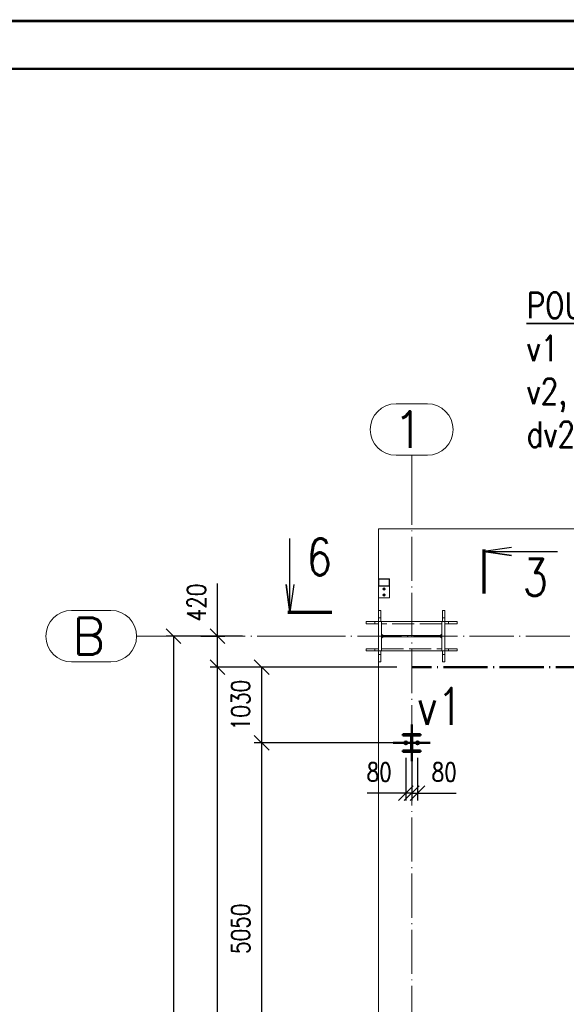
# Paper-space layout 'Layout1' of a CAD drawing. Extents: x -2 to 1033, y -36 to 596.
# Tile 23 of 60: x 414 to 489, y 460 to 594. Entities that reach past the tile are written whole.
import ezdxf
from ezdxf.enums import TextEntityAlignment as Align

# ---------------------------------------------------------------- set-up
doc = ezdxf.new("R2010")
doc.units = 0
for name, pattern in [('ACAD_ISO02W100', [15, 12, -3]), ('ACAD_ISO04W100', [30.5, 24, -3, 0.5, -3]), ('HP_01_CER_B', [8, 5, -1, 1, -1])]:
    doc.linetypes.add(name, pattern=pattern)
doc.layers.get('0').update_dxf_attribs({"linetype": 'CONTINUOUS'})
doc.layers.get('DEFPOINTS').update_dxf_attribs({"color": 132, "linetype": 'CONTINUOUS'})
doc.layers.add('RAMECEK_HP', color=251, linetype='CONTINUOUS')
for name, color, linetype, lineweight in [('SS_1.ET-HALA_TaO-KCE_LEMOVANI', 9, 'CONTINUOUS', 13), ('SS_1.ET-HALA_TaO-PODLAHA', 9, 'CONTINUOUS', 13), ('SS_1.ET-HALA_TaO-RASTR', 7, 'HP_01_CER_B', 13), ('SS_1.ET-HALA_TaO-SLOUP', 9, 'CONTINUOUS', 13), ('SS_2.ET-HALA_TaO-VESTAVBA_A1÷B2-VAZBA', 200, 'CONTINUOUS', 50), ('SS_KOTY', 3, 'CONTINUOUS', 25), ('SS_PLNA_025', 7, 'CONTINUOUS', 25), ('SS_POPIS', 140, 'CONTINUOUS', 25), ('SS_REZ', 6, 'CONTINUOUS', 70), ('SS_SRAFY', 8, 'CONTINUOUS', 18), ('SS_TEXT35', 2, 'CONTINUOUS', 35), ('SS_TEXT7', 6, 'CONTINUOUS', 70)]:
    doc.layers.add(name, color=color, linetype=linetype, lineweight=lineweight)
doc.styles.add('ROMANS', font='romans.shx', dxfattribs={"width": 0.8})
doc.styles.add('romans.shx', font='romans.shx', dxfattribs={"height": 5})
doc.linetypes.add('ZIGZAG', pattern='A,0.00254,-5.08,[131,ltypeshp.shx,S=5.08,R=0,X=-5.08,Y=0],-10.16,[131,ltypeshp.shx,S=5.08,R=180,X=5.08,Y=0],-5.08', length=20.32254)
doc.dimstyles.new('A-1_(2.5)_100AS', dxfattribs={"dimtxt": 2.5, "dimasz": 2, "dimexe": 1, "dimexo": 2, "dimgap": 0, "dimtad": 0, "dimdec": 1, "dimlfac": 100, "dimrnd": 1, "dimtxsty": 'ROMANS', "dimblk1": 'OBLIQUE', "dimblk2": 'OBLIQUE', "dimsah": 1, "dimcen": 2, "dimclrd": 256, "dimclre": 256, "dimclrt": 256, "dimadec": 1, "dimazin": 2, "dimtfac": 0.714286, "dimtdec": 1, "dimtmove": 0, "dimatfit": 3, "dimldrblk": 'OPEN', "dimfxl": 1, "dimtvp": 1.142857, "dimtfill": 1, "dimtolj": 1, "dimlwd": -1, "dimlwe": -1, "dimarcsym": 0})

# ---------------------------------------------------------------- blocks, each defined once
blk = doc.blocks.new('*U6')
at = {"layer": 'RAMECEK_HP', "lineweight": 35, "const_width": 0.35}
for points in [[(0, 594), (0, 0), (841, 0), (841, 594)], [(6.5, 587.5), (6.5, 6.5), (834.5, 6.5), (834.5, 587.5)]]:
    blk.add_lwpolyline(points, close=True, dxfattribs=at)
at = {"layer": 'DEFPOINTS', "style": 'ROMANS', "width": 0.8}
blk.add_attdef('TISK', text='', height=10, dxfattribs=at).set_placement((841, -33), align=Align.RIGHT)
blk = doc.blocks.new('_Oblique')
at = {"color": 0, "linetype": 'ByBlock', "lineweight": -2}
blk.add_line((-0.5, -0.5), (0.5, 0.5), dxfattribs=at)
blk = doc.blocks.new('*D9')
at = {"layer": 'DEFPOINTS', "color": 0, "transparency": 16777216}
for p in [(441.18, 506.21), (467.57, 506.21), (467.57, 392.41)]:
    blk.add_point(p, dxfattribs=at)
at = {"layer": 'SS_KOTY', "transparency": 16777216}
for p, q in [((465.57, 506.21), (440.18, 506.21)), ((441.18, 392.41), (441.18, 506.21)), ((465.57, 392.41), (440.18, 392.41))]:
    blk.add_line(p, q, dxfattribs=at)
at = {"layer": 'SS_KOTY', "transparency": 16777216, "xscale": 2, "yscale": 2, "zscale": 2}
for p, rotation in [((441.18, 506.21), 90), ((441.18, 392.41), 270)]:
    blk.add_blockref('_Oblique', p, dxfattribs=dict(at, rotation=rotation))
at = {"layer": 'SS_KOTY', "transparency": 16777216, "insert": (438.32, 449.31), "char_height": 2.5, "attachment_point": 5, "rotation": 90, "style": 'ROMANS', "bg_fill": 3, "box_fill_scale": 1.1, "bg_fill_color": 256, "bg_fill_true_color": 13158600, "bg_fill_transparency": 0}
blk.add_mtext('\\A1;11380', dxfattribs=at)
blk = doc.blocks.new('_OPEN')
at = {"color": 0, "linetype": 'ByBlock'}
for p, q in [((-1, 0.167), (0, 0)), ((0, 0), (-1, -0.167)), ((0, 0), (-1, 0))]:
    blk.add_line(p, q, dxfattribs=at)
blk = doc.blocks.new('0KRIZ')
at = {"color": 0, "linetype": 'ByBlock', "ltscale": 0.5}
for p, q in [((0, -0.5), (0, 0.5)), ((-0.5, 0), (0.5, 0))]:
    blk.add_line(p, q, dxfattribs=at)
blk = doc.blocks.new('*D12')
at = {"layer": 'DEFPOINTS', "color": 0, "transparency": 16777216}
for p in [(447.18, 495.91), (467.57, 495.91), (464.12, 445.41, 2.5)]:
    blk.add_point(p, dxfattribs=at)
at = {"layer": 'SS_KOTY', "transparency": 16777216}
for p, q in [((465.57, 495.91), (446.18, 495.91)), ((447.18, 445.41), (447.18, 495.91)), ((462.12, 445.41), (446.18, 445.41))]:
    blk.add_line(p, q, dxfattribs=at)
at = {"layer": 'SS_KOTY', "transparency": 16777216, "xscale": 2, "yscale": 2, "zscale": 2}
for p, rotation in [((447.18, 495.91), 90), ((447.18, 445.41), 270)]:
    blk.add_blockref('_Oblique', p, dxfattribs=dict(at, rotation=rotation))
at = {"layer": 'SS_KOTY', "transparency": 16777216, "insert": (444.32, 470.66), "char_height": 2.5, "attachment_point": 5, "rotation": 90, "style": 'ROMANS', "bg_fill": 3, "box_fill_scale": 1.1, "bg_fill_color": 256, "bg_fill_true_color": 13158600, "bg_fill_transparency": 0}
blk.add_mtext('\\A1;5050', dxfattribs=at)
blk = doc.blocks.new('*D13')
at = {"layer": 'DEFPOINTS', "color": 0, "transparency": 16777216}
for p in [(447.18, 506.21), (467.57, 506.21), (467.57, 495.91)]:
    blk.add_point(p, dxfattribs=at)
at = {"layer": 'SS_KOTY', "transparency": 16777216}
for p, q in [((465.57, 506.21), (446.18, 506.21)), ((447.18, 495.91), (447.18, 506.21)), ((465.57, 495.91), (446.18, 495.91))]:
    blk.add_line(p, q, dxfattribs=at)
at = {"layer": 'SS_KOTY', "transparency": 16777216, "xscale": 2, "yscale": 2, "zscale": 2}
for p, rotation in [((447.18, 506.21), 90), ((447.18, 495.91), 270)]:
    blk.add_blockref('_Oblique', p, dxfattribs=dict(at, rotation=rotation))
at = {"layer": 'SS_KOTY', "transparency": 16777216, "insert": (444.32, 501.06), "char_height": 2.5, "attachment_point": 5, "rotation": 90, "style": 'ROMANS', "bg_fill": 3, "box_fill_scale": 1.1, "bg_fill_color": 256, "bg_fill_true_color": 13158600, "bg_fill_transparency": 0}
blk.add_mtext('\\A1;1030', dxfattribs=at)
blk = doc.blocks.new('*D15')
at = {"layer": 'DEFPOINTS', "color": 0, "transparency": 16777216}
for p in [(436.92, 510.41), (441.18, 510.41), (467.57, 506.21)]:
    blk.add_point(p, dxfattribs=at)
at = {"layer": 'SS_KOTY', "transparency": 16777216}
for p, q in [((441.18, 510.41), (441.18, 517.56)), ((438.92, 510.41), (442.18, 510.41)), ((441.18, 506.21), (441.18, 510.41)), ((465.57, 506.21), (440.18, 506.21))]:
    blk.add_line(p, q, dxfattribs=at)
at = {"layer": 'SS_KOTY', "transparency": 16777216, "xscale": 2, "yscale": 2, "zscale": 2}
for p, rotation in [((441.18, 510.41), 90), ((441.18, 506.21), 270)]:
    blk.add_blockref('_Oblique', p, dxfattribs=dict(at, rotation=rotation))
at = {"layer": 'SS_KOTY', "transparency": 16777216, "insert": (438.32, 514.99), "char_height": 2.5, "attachment_point": 5, "rotation": 90, "style": 'ROMANS', "bg_fill": 3, "box_fill_scale": 1.1, "bg_fill_color": 256, "bg_fill_true_color": 13158600, "bg_fill_transparency": 0}
blk.add_mtext('\\A1;420', dxfattribs=at)
blk = doc.blocks.new('*D18')
at = {"layer": 'DEFPOINTS', "color": 0, "transparency": 16777216}
for p in [(467.57, 495.91), (468.37, 495.91), (468.37, 489.1)]:
    blk.add_point(p, dxfattribs=at)
at = {"layer": 'SS_KOTY', "transparency": 16777216}
for p, q in [((467.57, 493.91), (467.57, 488.1)), ((468.37, 493.91), (468.37, 488.1)), ((467.57, 489.1), (468.37, 489.1)), ((468.37, 489.1), (473.61, 489.1))]:
    blk.add_line(p, q, dxfattribs=at)
at = {"layer": 'SS_KOTY', "transparency": 16777216, "xscale": 2, "yscale": 2, "zscale": 2, "rotation": 180}
blk.add_blockref('_Oblique', (467.57, 489.1), dxfattribs=at)
at = {"layer": 'SS_KOTY', "transparency": 16777216, "xscale": 2, "yscale": 2, "zscale": 2}
blk.add_blockref('_Oblique', (468.37, 489.1), dxfattribs=at)
at = {"layer": 'SS_KOTY', "transparency": 16777216, "insert": (471.99, 491.96), "char_height": 2.5, "attachment_point": 5, "style": 'ROMANS', "bg_fill": 3, "box_fill_scale": 1.1, "bg_fill_color": 256, "bg_fill_true_color": 13158600, "bg_fill_transparency": 0}
blk.add_mtext('\\A1;80', dxfattribs=at)
blk = doc.blocks.new('*D19')
at = {"layer": 'DEFPOINTS', "color": 0, "transparency": 16777216}
for p in [(466.77, 495.91), (467.57, 495.91), (466.77, 489.1)]:
    blk.add_point(p, dxfattribs=at)
at = {"layer": 'SS_KOTY', "transparency": 16777216}
for p, q in [((466.77, 493.91), (466.77, 488.1)), ((467.57, 493.91), (467.57, 488.1)), ((466.77, 489.1), (461.53, 489.1)), ((467.57, 489.1), (466.77, 489.1))]:
    blk.add_line(p, q, dxfattribs=at)
at = {"layer": 'SS_KOTY', "transparency": 16777216, "xscale": 2, "yscale": 2, "zscale": 2, "rotation": 180}
blk.add_blockref('_Oblique', (466.77, 489.1), dxfattribs=at)
at = {"layer": 'SS_KOTY', "transparency": 16777216, "xscale": 2, "yscale": 2, "zscale": 2}
blk.add_blockref('_Oblique', (467.57, 489.1), dxfattribs=at)
at = {"layer": 'SS_KOTY', "transparency": 16777216, "insert": (463.15, 491.96), "char_height": 2.5, "attachment_point": 5, "style": 'ROMANS', "bg_fill": 3, "box_fill_scale": 1.1, "bg_fill_color": 256, "bg_fill_true_color": 13158600, "bg_fill_transparency": 0}
blk.add_mtext('\\A1;80', dxfattribs=at)
blk = doc.blocks.new('*D60')
at = {"layer": 'DEFPOINTS', "color": 0, "transparency": 16777216}
for p in [(446.57, 510.41), (435.18, 380.41), (446.57, 380.41)]:
    blk.add_point(p, dxfattribs=at)
at = {"layer": 'SS_KOTY', "transparency": 16777216}
for p, q in [((444.57, 510.41), (434.18, 510.41)), ((435.18, 510.41), (435.18, 380.41)), ((444.57, 380.41), (434.18, 380.41))]:
    blk.add_line(p, q, dxfattribs=at)
at = {"layer": 'SS_KOTY', "transparency": 16777216, "xscale": 2, "yscale": 2, "zscale": 2}
for p, rotation in [((435.18, 510.41), 90), ((435.18, 380.41), 270)]:
    blk.add_blockref('_Oblique', p, dxfattribs=dict(at, rotation=rotation))
at = {"layer": 'SS_KOTY', "transparency": 16777216, "insert": (432.32, 445.41), "char_height": 2.5, "attachment_point": 5, "rotation": 90, "style": 'ROMANS', "bg_fill": 3, "box_fill_scale": 1.1, "bg_fill_color": 256, "bg_fill_true_color": 13158600, "bg_fill_transparency": 0}
blk.add_mtext('\\A1;13000', dxfattribs=at)
blk = doc.blocks.new('*U114')
at = {"layer": 'SS_PLNA_025'}
blk.add_lwpolyline([(3.78, 6.25), (0, 5.72), (3.78, 5.2), (0, 5.72), (10, 5.72)], dxfattribs=at)
at = {"layer": 'SS_REZ'}
blk.add_line((0, 5.99), (0, 0), dxfattribs=at)
at = {"layer": 'SS_TEXT7', "style": 'ROMANS', "width": 0.8}
blk.add_attdef('REZs', text='', height=5, dxfattribs=at).set_placement((7, -0.28), align=Align.CENTER)
blk = doc.blocks.new('*U117')
at = {"layer": 'SS_PLNA_025'}
blk.add_lwpolyline([(-5.2, 3.78), (-5.72, 0), (-6.25, 3.78), (-5.72, 0), (-5.72, 10)], dxfattribs=at)
at = {"layer": 'SS_REZ'}
blk.add_line((-5.99, 0), (0, 0), dxfattribs=at)
at = {"layer": 'SS_TEXT7', "style": 'ROMANS', "width": 0.8}
blk.add_attdef('REZv', text='', height=5, dxfattribs=at).set_placement((-1.72, 5), align=Align.CENTER)

psp = doc.layouts.get("Layout1")

# ---------------------------------------------------------------- linework, layer by layer
at = {"layer": 'SS_1.ET-HALA_TaO-PODLAHA', "linetype": 'ZIGZAG', "ltscale": 0.25}
psp.add_line((721.3903, 524.9889), (463.0708, 524.9889), dxfattribs=at)
at = {"layer": 'SS_1.ET-HALA_TaO-RASTR', "linetype": 'Continuous', "ltscale": 0.25}
for p, q in [((469.7018, 541.9879), (465.4399, 541.9879)), ((465.4399, 534.9879), (469.7018, 534.9879)), ((426.6802, 513.9148), (421.3468, 513.9148)), ((421.3468, 506.9148), (426.6802, 506.9148))]:
    psp.add_line(p, q, dxfattribs=at)
at = {"layer": 'SS_1.ET-HALA_TaO-RASTR', "linetype": 'ACAD_ISO04W100', "ltscale": 0.25}
for p, q in [((467.5708, 529.9879), (467.5708, 534.9879)), ((467.5708, 529.9889), (467.5708, 529.9879))]:
    psp.add_line(p, q, dxfattribs=at)
at = {"layer": 'SS_1.ET-HALA_TaO-RASTR', "linetype": 'Continuous', "ltscale": 0.25}
for centre, start, end in [((465.4399, 538.4879), 90, 270), ((469.7018, 538.4879), 270, 90), ((421.3468, 510.4148), 90, 270)]:
    psp.add_arc(centre, 3.5, start, end, dxfattribs=at)
at = {"layer": 'SS_1.ET-HALA_TaO-SLOUP', "color": 9, "linetype": 'ACAD_ISO02W100', "ltscale": 0.25}
for p, q in [((472.0708, 513.9148), (471.7708, 513.9148)), ((471.7708, 512.9148), (471.7708, 513.9148)), ((472.0708, 512.9148), (472.0708, 513.9148)), ((471.6608, 512.4148), (471.6708, 512.4148)), ((471.7708, 512.9148), (472.0708, 512.9148)), ((471.7708, 512.4148), (471.7708, 512.9148)), ((472.0708, 512.4148), (472.0708, 512.9148)), ((472.0708, 512.4148), (472.5708, 512.4148)), ((472.5708, 512.4148), (473.7708, 512.4148)), ((472.5708, 512.4148), (472.5708, 512.1148)), ((473.7708, 512.1148), (473.7708, 512.4148)), ((472.5708, 512.1148), (472.0708, 512.1148)), ((473.7708, 512.1148), (472.5708, 512.1148)), ((471.6708, 508.4148), (471.6608, 508.4148)), ((471.7708, 507.9148), (471.7708, 508.4148)), ((472.0708, 508.7148), (472.5708, 508.7148)), ((472.5708, 508.4148), (472.0708, 508.4148)), ((472.0708, 507.9148), (472.0708, 508.4148)), ((472.5708, 508.7148), (473.7708, 508.7148)), ((472.5708, 508.7148), (472.5708, 508.4148)), ((473.7708, 508.4148), (472.5708, 508.4148)), ((473.7708, 508.4148), (473.7708, 508.7148)), ((472.0708, 507.9148), (471.7708, 507.9148)), ((471.7708, 506.9148), (471.7708, 507.9148)), ((472.0708, 506.9148), (472.0708, 507.9148)), ((471.7708, 506.9148), (472.0708, 506.9148))]:
    psp.add_line(p, q, dxfattribs=at)
at = {"layer": 'SS_1.ET-HALA_TaO-SLOUP', "color": 5, "linetype": 'Continuous', "ltscale": 0.25}
for p, q in [((471.6608, 510.6898), (471.6608, 512.4148)), ((471.6708, 512.4148), (472.0708, 512.4148)), ((471.6708, 512.4148), (471.6708, 510.4898)), ((472.0708, 508.4148), (472.0708, 512.4148)), ((471.4608, 510.4898), (471.6608, 510.6898)), ((471.6608, 510.1398), (471.4608, 510.3398)), ((471.6608, 508.4148), (471.6608, 510.1398)), ((471.6708, 510.3398), (471.6708, 508.4148)), ((472.0708, 508.4148), (471.6708, 508.4148))]:
    psp.add_line(p, q, dxfattribs=at)
at = {"layer": 'SS_2.ET-HALA_TaO-VESTAVBA_A1÷B2-VAZBA', "color": 7, "linetype": 'ACAD_ISO04W100', "ltscale": 0.25}
psp.add_line((638.0208, 506.2148), (467.5708, 506.2148), dxfattribs=at)
at = {"layer": 'SS_2.ET-HALA_TaO-VESTAVBA_A1÷B2-VAZBA', "color": 7, "linetype": 'Continuous', "ltscale": 0.25}
psp.add_line((468.7708, 496.9448), (468.7708, 497.1148), dxfattribs=at)

# ---------------------------------------------------------------- block references
at = {"layer": 'RAMECEK_HP'}
psp.add_blockref('*U6', (0, 0), dxfattribs=at)
at = {"layer": 'SS_REZ'}
psp.add_blockref('*U114', (477.373, 516.2006), dxfattribs=at).add_auto_attribs({'REZs': '3'})

# ---------------------------------------------------------------- texts
at = {"layer": 'SS_1.ET-HALA_TaO-RASTR', "color": 7, "style": 'romans.shx'}
for s, p in [('1', (465.001, 535.9879)), ('B', (421.404, 507.9148))]:
    psp.add_text(s, height=5, dxfattribs=at).set_placement(p)
at = {"layer": 'SS_POPIS', "color": 4, "style": 'romans.shx', "width": 0.8}
psp.add_text('v1', height=5, dxfattribs=at).set_placement((468.3236, 498.3675))
at = {"layer": 'SS_TEXT35', "insert": (483.1803, 557.1045), "char_height": 3.5, "attachment_point": 1, "style": 'ROMANS'}
psp.add_mtext_dynamic_manual_height_columns('{\\LPOUŽITÉ KOTVY:\\P}v1 - HILTI HIT-HY 200-A V3 + HAS-U M20x260 8.8, hef = min. 150 mm, HILTI LEPENÁ KOTVA\\Pv2, sch1 - HILTI HIT-HY 200-A V3 + HAS-U M16x190 5.8, hef = min. 120 mm, HILTI LEPENÁ KOTVA\\Pdv2 - HILTI HIT-HY 200-A V3 + HAS-U M12x160 5.8, hef = min. 80 mm, HILTI LEPENÁ KOTVA', width=239.392882, gutter_width=12.5, heights=[0], dxfattribs=at)

# ---------------------------------------------------------------- next in the draw order: dimensions: what is measured, and where the dimension line sits
at = {"layer": 'SS_KOTY'}
dim = psp.add_linear_dim(base=(441.1802, 506.2148), p1=(467.5708, 392.4148), p2=(467.5708, 506.2148), angle=90, dimstyle='A-1_(2.5)_100AS', dxfattribs=at)
dim.commit()
dim.dimension.update_dxf_attribs({"geometry": '*D9', "text_midpoint": (438.323, 449.3148)})

# ---------------------------------------------------------------- next in the draw order: block references
at = {"layer": 'SS_2.ET-HALA_TaO-VESTAVBA_A1÷B2-VAZBA', "color": 7, "linetype": 'ACAD_ISO04W100', "ltscale": 0.25, "xscale": 5, "yscale": 5, "zscale": 5}
psp.add_blockref('0KRIZ', (467.5708, 495.9148), dxfattribs=at)

# ---------------------------------------------------------------- next in the draw order: dimensions: what is measured, and where the dimension line sits
at = {"layer": 'SS_KOTY'}
dim = psp.add_linear_dim(base=(447.1802, 495.9148), p1=(464.1208, 445.4148, 2.5), p2=(467.5708, 495.9148), angle=90, dimstyle='A-1_(2.5)_100AS', override={"dimtmove": 1}, dxfattribs=at)
dim.commit()
dim.dimension.update_dxf_attribs({"geometry": '*D12', "text_midpoint": (444.323, 470.6648)})

# ---------------------------------------------------------------- next in the draw order: dimensions: what is measured, and where the dimension line sits
dim = psp.add_linear_dim(base=(447.1802, 506.2148), p1=(467.5708, 495.9148), p2=(467.5708, 506.2148), angle=90, dimstyle='A-1_(2.5)_100AS', override={"dimtmove": 1}, dxfattribs=at)
dim.commit()
dim.dimension.update_dxf_attribs({"geometry": '*D13', "text_midpoint": (444.323, 501.0648)})

# ---------------------------------------------------------------- next in the draw order: linework, layer by layer
at = {"layer": 'SS_2.ET-HALA_TaO-VESTAVBA_A1÷B2-VAZBA', "color": 7, "linetype": 'Continuous', "ltscale": 0.25}
for p, q in [((468.7708, 497.1148), (466.3708, 497.1148)), ((466.3708, 497.1148), (466.3708, 496.9448)), ((466.3708, 496.9448), (467.3108, 496.9448)), ((467.8308, 496.9448), (468.7708, 496.9448))]:
    psp.add_line(p, q, dxfattribs=at)
at = {"layer": 'SS_2.ET-HALA_TaO-VESTAVBA_A1÷B2-VAZBA', "color": 7, "linetype": 'Continuous', "ltscale": 0.25, "extrusion": (-2.24241e-15, -5.41366e-15, -1)}
psp.add_arc((-467.3108, 496.7348), 0.21, 90, 180, dxfattribs=at)
at = {"layer": 'SS_2.ET-HALA_TaO-VESTAVBA_A1÷B2-VAZBA', "color": 7, "linetype": 'Continuous', "ltscale": 0.25, "extrusion": (5.41366e-15, -2.24241e-15, -1)}
psp.add_arc((-467.8308, 496.7348), 0.21, 0, 90, dxfattribs=at)

# ---------------------------------------------------------------- next in the draw order: dimensions: what is measured, and where the dimension line sits
at = {"layer": 'SS_KOTY'}
dim = psp.add_linear_dim(base=(441.1802, 510.4148), p1=(467.5708, 506.2148), p2=(436.9237, 510.4148), angle=90, dimstyle='A-1_(2.5)_100AS', override={"dimtmove": 0}, dxfattribs=at)
dim.commit()
dim.dimension.update_dxf_attribs({"geometry": '*D15', "text_midpoint": (438.323, 514.9862)})
dim = psp.add_linear_dim(base=(468.3708, 489.1016), p1=(467.5708, 495.9148), p2=(468.3708, 495.9148), dimstyle='A-1_(2.5)_100AS', dxfattribs=at)
dim.commit()
dim.dimension.update_dxf_attribs({"geometry": '*D18', "text_midpoint": (471.9899, 491.9588)})

# ---------------------------------------------------------------- next in the draw order: linework, layer by layer
at = {"layer": 'SS_1.ET-HALA_TaO-KCE_LEMOVANI', "color": 5, "linetype": 'Continuous', "ltscale": 0.25}
for p, q in [((463.1708, 518.2148), (463.0708, 518.2148)), ((463.0708, 518.1148), (463.0708, 518.2148)), ((463.0708, 517.3148), (463.0708, 518.1148)), ((463.1208, 517.3148), (463.1208, 518.1148)), ((464.4708, 518.2148), (463.1708, 518.2148)), ((463.1708, 518.1648), (464.4708, 518.1648)), ((464.5708, 518.2148), (464.4708, 518.2148)), ((464.5208, 518.1148), (464.5208, 517.3148)), ((464.5708, 518.2148), (464.5708, 518.1148)), ((464.5708, 518.1148), (464.5708, 517.3148)), ((463.0708, 515.6148), (463.0708, 517.3148)), ((464.4708, 517.2648), (463.1708, 517.2648)), ((463.1708, 517.2148), (464.4708, 517.2148)), ((463.7516, 516.9347), (463.6823, 516.8148)), ((463.6823, 516.8148), (463.7516, 516.6948)), ((463.8901, 516.9347), (463.7516, 516.9347)), ((463.7516, 516.6948), (463.8901, 516.6948)), ((463.9593, 516.8148), (463.8901, 516.9347)), ((463.8901, 516.6948), (463.9593, 516.8148)), ((464.5708, 517.3148), (464.5708, 515.6148)), ((463.0708, 515.6148), (464.5708, 515.6148)), ((463.7516, 516.1347), (463.6823, 516.0148)), ((463.6823, 516.0148), (463.7516, 515.8948)), ((463.8901, 516.1347), (463.7516, 516.1347)), ((463.7516, 515.8948), (463.8901, 515.8948)), ((463.9593, 516.0148), (463.8901, 516.1347)), ((463.8901, 515.8948), (463.9593, 516.0148))]:
    psp.add_line(p, q, dxfattribs=at)
at = {"layer": 'SS_1.ET-HALA_TaO-KCE_LEMOVANI', "color": 7, "linetype": 'ACAD_ISO04W100', "ltscale": 0.25}
for p, q in [((463.9708, 516.8148), (463.6708, 516.8148)), ((463.9008, 516.8148), (463.7408, 516.8148)), ((463.8208, 516.6648), (463.8208, 516.9648)), ((463.8208, 516.7348), (463.8208, 516.8948)), ((463.9708, 516.0148), (463.6708, 516.0148)), ((463.9008, 516.0148), (463.7408, 516.0148)), ((463.8208, 515.8648), (463.8208, 516.1648)), ((463.8208, 515.9348), (463.8208, 516.0948))]:
    psp.add_line(p, q, dxfattribs=at)
at = {"layer": 'SS_1.ET-HALA_TaO-KCE_LEMOVANI', "color": 5, "linetype": 'Continuous', "ltscale": 0.25}
for centre, radius in [((463.8208, 516.8148), 0.15), ((463.8208, 516.8148), 0.08), ((463.8208, 516.0148), 0.15), ((463.8208, 516.0148), 0.08)]:
    psp.add_circle(centre, radius, dxfattribs=at)
at = {"layer": 'SS_1.ET-HALA_TaO-KCE_LEMOVANI', "color": 9, "linetype": 'ACAD_ISO02W100', "ltscale": 0.25}
for centre in [(463.8208, 516.8148), (463.8208, 516.0148)]:
    psp.add_circle(centre, 0.09, dxfattribs=at)
at = {"layer": 'SS_1.ET-HALA_TaO-KCE_LEMOVANI', "color": 5, "linetype": 'Continuous', "ltscale": 0.25}
for centre, start, end in [((463.1708, 518.1148), 90, 180), ((464.4708, 518.1148), 0, 90), ((463.1708, 517.3148), 180, 270), ((464.4708, 517.3148), 270, 0)]:
    psp.add_arc(centre, 0.1, start, end, dxfattribs=at)
at = {"layer": 'SS_1.ET-HALA_TaO-KCE_LEMOVANI', "color": 5, "linetype": 'Continuous', "ltscale": 0.25, "extrusion": (0, 0, -1)}
for centre, start, end in [((-463.1708, 518.1148), 0, 90), ((-464.4708, 518.1148), 90, 180)]:
    psp.add_arc(centre, 0.05, start, end, dxfattribs=at)
at = {"layer": 'SS_1.ET-HALA_TaO-KCE_LEMOVANI', "color": 5, "linetype": 'Continuous', "ltscale": 0.25, "extrusion": (1.81899e-13, 7.5345e-14, -1)}
psp.add_arc((-463.1708, 517.3148), 0.05, 270, 0, dxfattribs=at)
at = {"layer": 'SS_1.ET-HALA_TaO-KCE_LEMOVANI', "color": 5, "linetype": 'Continuous', "ltscale": 0.25, "extrusion": (-7.5345e-14, 1.81899e-13, -1)}
psp.add_arc((-464.4708, 517.3148), 0.05, 180, 270, dxfattribs=at)
at = {"layer": 'SS_1.ET-HALA_TaO-PODLAHA', "ltscale": 0.25}
for p, q in [((463.0708, 518.2148), (463.0708, 524.9889)), ((463.0708, 512.4148), (463.0708, 515.6148))]:
    psp.add_line(p, q, dxfattribs=at)
at = {"layer": 'SS_1.ET-HALA_TaO-RASTR', "linetype": 'ACAD_ISO04W100', "ltscale": 0.25}
psp.add_line((452.5708, 510.4148), (726.3903, 510.4148), dxfattribs=at)
at = {"layer": 'SS_1.ET-HALA_TaO-SLOUP', "color": 9, "linetype": 'ACAD_ISO02W100', "ltscale": 0.25}
for p, q in [((463.3708, 513.9148), (463.0708, 513.9148)), ((463.3708, 513.9148), (463.3708, 512.9148)), ((463.0708, 512.9148), (463.3708, 512.9148)), ((463.3708, 512.9148), (463.3708, 512.4148)), ((463.4708, 512.4148), (463.4808, 512.4148)), ((471.6708, 512.1148), (463.4708, 512.1148)), ((463.3708, 508.4148), (463.3708, 507.9148)), ((463.4708, 508.7148), (471.6708, 508.7148)), ((463.4808, 508.4148), (463.4708, 508.4148)), ((463.3708, 507.9148), (463.0708, 507.9148)), ((463.3708, 507.9148), (463.3708, 506.9148)), ((463.0708, 506.9148), (463.3708, 506.9148))]:
    psp.add_line(p, q, dxfattribs=at)
at = {"layer": 'SS_1.ET-HALA_TaO-SLOUP', "color": 5, "linetype": 'Continuous', "ltscale": 0.25}
for p, q in [((461.3708, 512.4148), (462.5708, 512.4148)), ((461.3708, 512.4148), (461.3708, 512.1148)), ((462.5708, 512.4148), (463.0708, 512.4148)), ((462.5708, 512.1148), (462.5708, 512.4148)), ((463.0708, 512.4148), (463.4708, 512.4148)), ((463.0708, 508.4148), (463.0708, 512.4148)), ((463.4708, 510.4898), (463.4708, 512.4148)), ((463.4808, 512.4148), (471.6608, 512.4148)), ((463.4808, 512.4148), (463.4808, 510.6898)), ((462.5708, 512.1148), (461.3708, 512.1148)), ((463.0708, 512.1148), (462.5708, 512.1148)), ((471.6708, 510.4898), (463.4708, 510.4898)), ((463.4708, 510.3398), (471.6708, 510.3398)), ((463.4708, 508.4148), (463.4708, 510.3398)), ((463.4808, 510.6898), (463.6808, 510.4898)), ((463.6808, 510.3398), (463.4808, 510.1398)), ((463.4808, 510.1398), (463.4808, 508.4148)), ((461.3708, 508.7148), (462.5708, 508.7148)), ((461.3708, 508.7148), (461.3708, 508.4148)), ((462.5708, 508.4148), (461.3708, 508.4148)), ((462.5708, 508.7148), (463.0708, 508.7148)), ((462.5708, 508.4148), (462.5708, 508.7148)), ((463.0708, 508.4148), (462.5708, 508.4148)), ((463.4708, 508.4148), (463.0708, 508.4148)), ((471.6608, 508.4148), (463.4808, 508.4148))]:
    psp.add_line(p, q, dxfattribs=at)

# ---------------------------------------------------------------- next in the draw order: block references
at = {"layer": 'SS_REZ'}
psp.add_blockref('*U117', (456.7361, 513.6736, 10), dxfattribs=at).add_auto_attribs({'REZv': '6'})

# ---------------------------------------------------------------- next in the draw order: dimensions: what is measured, and where the dimension line sits
at = {"layer": 'SS_KOTY'}
dim = psp.add_linear_dim(base=(435.1802, 380.4148), p1=(446.5708, 510.4148), p2=(446.5708, 380.4148), angle=90, dimstyle='A-1_(2.5)_100AS', dxfattribs=at)
dim.commit()
dim.dimension.update_dxf_attribs({"geometry": '*D60', "text_midpoint": (432.323, 445.4148)})
dim = psp.add_linear_dim(base=(466.7708, 489.1016), p1=(467.5708, 495.9148), p2=(466.7708, 495.9148), dimstyle='A-1_(2.5)_100AS', dxfattribs=at)
dim.commit()
dim.dimension.update_dxf_attribs({"geometry": '*D19', "text_midpoint": (463.1518, 491.9588)})

# ---------------------------------------------------------------- next in the draw order: hatches: boundary and pattern name
at = {"layer": 'SS_SRAFY'}
h = psp.add_hatch(dxfattribs=at)
h.set_pattern_fill('ANSI31', color=5, scale=0.01, style=0)
h.set_pattern_definition([(45, (420.77081, 302.914772), (-0.0224506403, 0.0224506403), [])])
h.paths.add_polyline_path([(466.3708, 494.8848), (466.3708, 494.7148), (468.7708, 494.7148), (468.7708, 494.8848), (467.8308, 494.8848, -0.41421356), (467.6208, 495.0948), (467.6208, 496.7348, -0.41421356), (467.8308, 496.9448), (468.7708, 496.9448), (468.7708, 497.1148), (466.3708, 497.1148), (466.3708, 496.9448), (467.3108, 496.9448, -0.41421356), (467.5208, 496.7348), (467.5208, 495.0948, -0.41421356), (467.3108, 494.8848)], flags=0)

# ---------------------------------------------------------------- next in the draw order: linework, layer by layer
at = {"layer": 'SS_1.ET-HALA_TaO-PODLAHA', "ltscale": 0.25}
psp.add_line((463.0708, 446.5148), (463.0708, 508.4148), dxfattribs=at)
at = {"layer": 'SS_1.ET-HALA_TaO-RASTR', "linetype": 'ACAD_ISO04W100', "ltscale": 0.25}
for p, q in [((467.5708, 365.4148), (467.5708, 529.9889)), ((435.1802, 510.4148), (430.1802, 510.4148)), ((452.5708, 510.4148), (435.1802, 510.4148))]:
    psp.add_line(p, q, dxfattribs=at)
at = {"layer": 'SS_1.ET-HALA_TaO-RASTR', "linetype": 'Continuous', "ltscale": 0.25}
psp.add_arc((426.6802, 510.4148), 3.5, 270, 90, dxfattribs=at)
at = {"layer": 'SS_2.ET-HALA_TaO-VESTAVBA_A1÷B2-VAZBA', "color": 7, "linetype": 'Continuous', "ltscale": 0.25}
for p, q in [((467.5208, 496.7348), (467.5208, 495.0948)), ((467.6208, 495.0948), (467.6208, 496.7348)), ((467.3108, 494.8848), (466.3708, 494.8848)), ((466.3708, 494.8848), (466.3708, 494.7148)), ((466.3708, 494.7148), (468.7708, 494.7148)), ((468.7708, 494.8848), (467.8308, 494.8848)), ((468.7708, 494.7148), (468.7708, 494.8848))]:
    psp.add_line(p, q, dxfattribs=at)
at = {"layer": 'SS_2.ET-HALA_TaO-VESTAVBA_A1÷B2-VAZBA', "color": 7, "linetype": 'ACAD_ISO04W100', "ltscale": 0.25}
for p, q in [((466.5858, 495.9148), (466.9558, 495.9148)), ((466.6708, 495.9148), (466.8708, 495.9148)), ((466.7708, 495.7298), (466.7708, 496.0998)), ((466.7708, 495.8148), (466.7708, 496.0148)), ((468.1858, 495.9148), (468.5558, 495.9148)), ((468.2708, 495.9148), (468.4708, 495.9148)), ((468.3708, 495.7298), (468.3708, 496.0998)), ((468.3708, 495.8148), (468.3708, 496.0148))]:
    psp.add_line(p, q, dxfattribs=at)
at = {"layer": 'SS_2.ET-HALA_TaO-VESTAVBA_A1÷B2-VAZBA', "color": 1, "linetype": 'Continuous', "ltscale": 0.25}
for p, q in [((466.7708, 496.0878), (466.621, 496.0013)), ((466.621, 496.0013), (466.621, 495.8283)), ((466.621, 495.8283), (466.7708, 495.7418)), ((466.9206, 496.0013), (466.7708, 496.0878)), ((466.7708, 495.7418), (466.9206, 495.8283)), ((466.9206, 495.8283), (466.9206, 496.0013)), ((468.3708, 496.0878), (468.221, 496.0013)), ((468.221, 496.0013), (468.221, 495.8283)), ((468.221, 495.8283), (468.3708, 495.7418)), ((468.5206, 496.0013), (468.3708, 496.0878)), ((468.3708, 495.7418), (468.5206, 495.8283)), ((468.5206, 495.8283), (468.5206, 496.0013))]:
    psp.add_line(p, q, dxfattribs=at)
for centre, radius in [((466.7708, 495.9148), 0.185), ((466.7708, 495.9148), 0.1), ((468.3708, 495.9148), 0.185), ((468.3708, 495.9148), 0.1)]:
    psp.add_circle(centre, radius, dxfattribs=at)
at = {"layer": 'SS_2.ET-HALA_TaO-VESTAVBA_A1÷B2-VAZBA', "color": 3, "linetype": 'ACAD_ISO02W100', "ltscale": 0.25}
for centre in [(466.7708, 495.9148), (468.3708, 495.9148)]:
    psp.add_circle(centre, 0.11, dxfattribs=at)
at = {"layer": 'SS_2.ET-HALA_TaO-VESTAVBA_A1÷B2-VAZBA', "color": 7, "linetype": 'Continuous', "ltscale": 0.25, "extrusion": (2.24241e-15, -5.41366e-15, -1)}
psp.add_arc((-467.3108, 495.0948), 0.21, 180, 270, dxfattribs=at)
at = {"layer": 'SS_2.ET-HALA_TaO-VESTAVBA_A1÷B2-VAZBA', "color": 7, "linetype": 'Continuous', "ltscale": 0.25, "extrusion": (-5.41366e-15, -2.24241e-15, -1)}
psp.add_arc((-467.8308, 495.0948), 0.21, 270, 0, dxfattribs=at)

doc.saveas('drawing.dxf')
